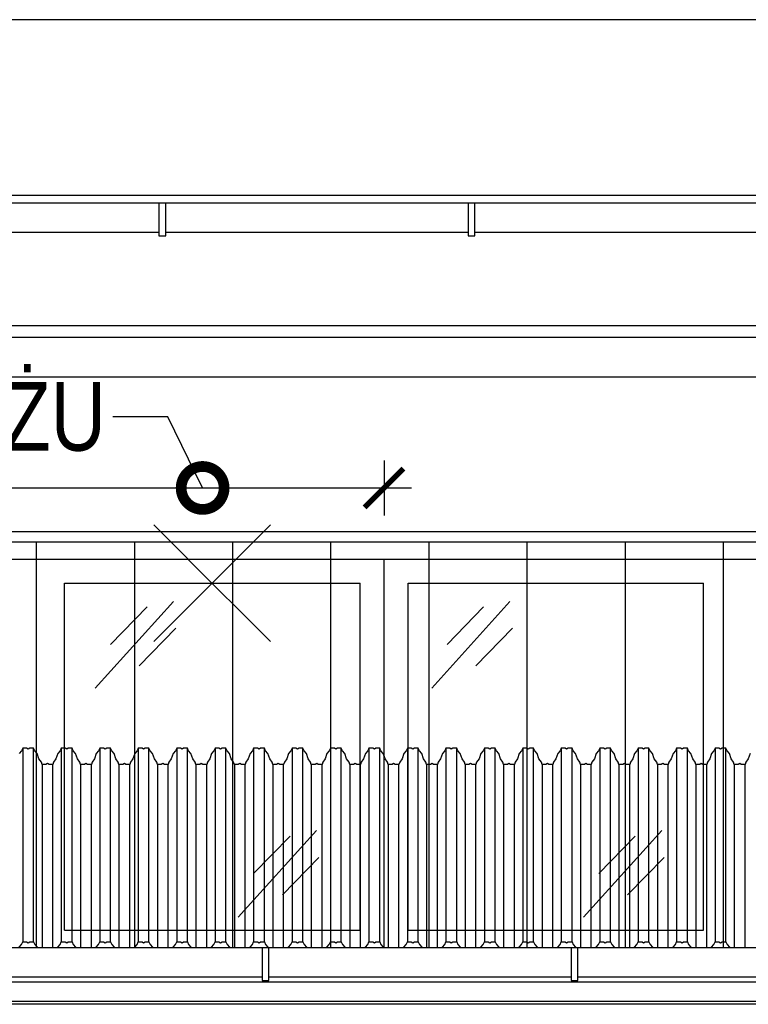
# Model space of a CAD drawing. Header units: millimetres. Extents: x 59331 to 112314, y -16110 to 34390.
# Tile 26 of 198: x 64584 to 64796, y -2169 to -1883. Entities that reach past the tile are written whole.
import ezdxf
from ezdxf import colors
from ezdxf.entities.mleader import LeaderData, LeaderLine
from ezdxf.math import Vec2, Vec3

# ---------------------------------------------------------------- set-up
doc = ezdxf.new("R2010")
doc.units = ezdxf.units.MM
doc.set_wipeout_variables(frame=1)
doc.layers.get('DEFPOINTS').update_dxf_attribs({"lineweight": 9})
for name, color, linetype in [('_HSA_STOLARKA_ZEWNĘTRZNA', 132, 'Continuous'), ('_HSA_WIDOKOWE', 1, 'Continuous'), ('_HSA_WIDOKOWE_CIENKIE', 8, 'Continuous'), ('_HSA_ŚCIANY_CIENKIE', 2, 'Continuous'), ('_HSA_ŚCIANY_DZIAŁOWE', 6, 'Continuous')]:
    doc.layers.add(name, color=color, linetype=linetype)
doc.layers.add('_HSA_WYBURZENIA', color=7, linetype='Continuous', true_color=0xdd0303)
doc.layers.add('_HSA_WYBURZENIA_01', color=7, linetype='Continuous', true_color=0xdd0303)
doc.styles.add('ARIAL_100', font='Arial.ttf', dxfattribs={"width": 0.8, "height": 20})
doc.dimstyles.new('WYM_WEWN_100', dxfattribs={"dimtxt": 20, "dimasz": 2, "dimexe": 10, "dimexo": 0, "dimgap": 4, "dimtad": 1, "dimdec": 1, "dimrnd": 0.1, "dimtxsty": 'ARIAL_100', "dimblk": 'Wym-03', "dimcen": 0, "dimdle": 10, "dimse1": 1, "dimse2": 1, "dimclrt": 256, "dimazin": 2, "dimtfac": 1, "dimtdec": 1, "dimtix": 1, "dimtmove": 2, "dimatfit": 0, "dimfxl": 1, "dimtolj": 1, "dimtzin": 0, "dimarcsym": 0})

# ---------------------------------------------------------------- blocks, each defined once
blk = doc.blocks.new('A$C40757a77')
blk.add_wipeout([(-1786, 115), (-1786, 0), (-1186, 0), (-1186, 115)])
for p, q in [((-1279, 7), (-1279, 108)), ((-1279, 108), (-1193, 108)), ((-1193, 7), (-1193, 108)), ((-1279, 7), (-1193, 7))]:
    blk.add_line(p, q)
at = {"ltscale": 10}
blk.add_lwpolyline([(-1786, 115), (-1186, 115), (-1186, 0), (-1786, 0)], close=True, dxfattribs=at)
at = {"layer": '_HSA_WIDOKOWE_CIENKIE', "color": 9}
for points in [[(-1270.13, 77.51), (-1247.33, 102.73)], [(-1265.65, 90.23), (-1255.02, 101.14)], [(-1257.26, 83.99), (-1246.63, 94.9)], [(-1228.45, 10.79), (-1205.64, 36.01)], [(-1223.97, 23.51), (-1213.34, 34.42)], [(-1215.57, 17.27), (-1204.94, 28.18)]]:
    blk.add_lwpolyline(points, dxfattribs=at)
blk.add_wipeout([(-1186, 115), (-1186, 0), (-586, 0), (-586, 115)])
for p, q in [((-1179, 7), (-1179, 108)), ((-1179, 108), (-1093, 108)), ((-1093, 7), (-1093, 108)), ((-1179, 7), (-1093, 7))]:
    blk.add_line(p, q)
at = {"ltscale": 10}
blk.add_lwpolyline([(-1186, 115), (-586, 115), (-586, 0), (-1186, 0)], close=True, dxfattribs=at)
at = {"layer": '_HSA_WIDOKOWE_CIENKIE', "color": 9}
for points in [[(-1172.13, 77.51), (-1149.33, 102.73)], [(-1167.65, 90.23), (-1157.02, 101.14)], [(-1159.26, 83.99), (-1148.63, 94.9)], [(-1127.95, 10.79), (-1105.14, 36.01)], [(-1123.47, 23.51), (-1112.84, 34.42)], [(-1115.07, 17.27), (-1104.44, 28.18)]]:
    blk.add_lwpolyline(points, dxfattribs=at)
blk = doc.blocks.new('A$Cd050fd5c')
at = {"transparency": 33554687}
h = blk.add_hatch(dxfattribs=at)
h.set_pattern_fill('ANSI31', color=256, scale=9, angle=45)
h.set_pattern_definition([(90, (-65884.325, 19154.596), (-28.575, 0), [])])
h.paths.add_polyline_path([(-3, -3), (-5398, -3), (-5398, -128), (-3, -128)])
for points in [[(0, 0), (-5401, 0), (-5401, -131), (0, -131)], [(-3, -3), (-5398, -3), (-5398, -128), (-3, -128)]]:
    blk.add_lwpolyline(points, close=True)
blk = doc.blocks.new('*U119')
blk.add_wipeout([(0, 8.5), (0, 0), (10264, 0), (10264, 8.5)])
for p, q in [((10264, 8.5), (0, 8.5)), ((10264, 0), (0, 0))]:
    blk.add_line(p, q)
for points in [[(4149.47, -1), (4151.47, -1), (4151.47, 8.5), (4149.47, 8.5)], [(4239.47, -1), (4241.47, -1), (4241.47, 8.5), (4239.47, 8.5)]]:
    blk.add_wipeout(points)
for points in [[(4149.47, -1), (4151.47, -1), (4151.47, 8.5), (4149.47, 8.5)], [(4239.47, -1), (4241.47, -1), (4241.47, 8.5), (4239.47, 8.5)]]:
    blk.add_lwpolyline(points, close=True)
blk = doc.blocks.new('DASZEK')
for points in [[(4362.94, 66.6), (4362.42, 65.07), (4361.73, 64.11), (4361.52, 63.41), (4360.4, 63.41), (4359.95, 63.7), (4359.49, 63.41), (4358.37, 63.41), (4358.17, 64.11), (4357.48, 65.07), (4356.95, 66.6), (4356.27, 67.44), (4355.92, 68.18), (4354.81, 68.18), (4354.35, 67.88), (4353.89, 68.18), (4352.78, 68.18), (4352.43, 67.44), (4351.75, 66.6), (4351.22, 65.07), (4350.53, 64.11), (4350.32, 63.41), (4349.21, 63.41), (4348.75, 63.7), (4348.29, 63.41), (4347.18, 63.41), (4346.97, 64.11), (4346.28, 65.07), (4345.75, 66.6), (4345.07, 67.44), (4344.72, 68.18), (4343.61, 68.18), (4343.15, 67.88), (4342.69, 68.18), (4341.58, 68.18), (4341.23, 67.44), (4340.55, 66.6), (4340.02, 65.07), (4339.33, 64.11), (4339.12, 63.41), (4338.01, 63.41), (4337.55, 63.7), (4337.09, 63.41), (4335.98, 63.41), (4335.77, 64.11), (4335.08, 65.07), (4334.55, 66.6), (4333.87, 67.44), (4333.52, 68.18), (4332.41, 68.18), (4331.95, 67.88), (4331.49, 68.18), (4330.38, 68.18), (4330.03, 67.44), (4329.35, 66.6), (4328.82, 65.07), (4328.13, 64.11), (4327.92, 63.41), (4326.81, 63.41), (4326.35, 63.7), (4325.89, 63.41), (4324.78, 63.41), (4324.57, 64.11), (4323.88, 65.07), (4323.35, 66.6), (4322.67, 67.44), (4322.32, 68.18), (4321.21, 68.18), (4320.75, 67.88), (4320.29, 68.18), (4319.18, 68.18), (4318.83, 67.44), (4318.15, 66.6), (4317.62, 65.07), (4316.93, 64.11), (4316.73, 63.41), (4315.61, 63.41), (4315.15, 63.7), (4314.7, 63.41), (4313.58, 63.41), (4313.37, 64.11), (4312.68, 65.07), (4312.16, 66.6), (4311.48, 67.44), (4311.13, 68.18), (4310.01, 68.18), (4309.55, 67.88), (4309.1, 68.18), (4307.98, 68.18), (4307.63, 67.44), (4306.95, 66.6), (4306.42, 65.07), (4305.73, 64.11), (4305.53, 63.41), (4304.41, 63.41), (4303.96, 63.7), (4303.5, 63.41), (4302.38, 63.41), (4302.18, 64.11), (4301.49, 65.07), (4300.96, 66.6), (4300.28, 67.44), (4299.93, 68.18), (4298.81, 68.18), (4298.36, 67.88), (4297.9, 68.18), (4296.78, 68.18), (4296.43, 67.44), (4295.75, 66.6), (4295.23, 65.07), (4294.54, 64.11), (4294.33, 63.41), (4293.21, 63.41), (4292.76, 63.7), (4292.3, 63.41), (4291.18, 63.41), (4290.98, 64.11), (4290.29, 65.07), (4289.76, 66.6), (4289.08, 67.44), (4288.73, 68.18), (4287.62, 68.18), (4287.16, 67.88), (4286.7, 68.18), (4285.59, 68.18), (4285.24, 67.44), (4284.56, 66.6), (4284.03, 65.07), (4283.34, 64.11), (4283.13, 63.41), (4282.02, 63.41), (4281.56, 63.7), (4281.1, 63.41), (4279.99, 63.41), (4279.78, 64.11), (4279.09, 65.07), (4278.56, 66.6), (4277.88, 67.44), (4277.53, 68.18), (4276.42, 68.18), (4275.96, 67.88), (4275.5, 68.18), (4274.39, 68.18), (4274.04, 67.44), (4273.36, 66.6), (4272.83, 65.07), (4272.14, 64.11), (4271.93, 63.41), (4270.82, 63.41), (4270.36, 63.7), (4269.9, 63.41), (4268.79, 63.41), (4268.58, 64.11), (4267.89, 65.07), (4267.36, 66.6), (4266.68, 67.44), (4266.33, 68.18), (4265.22, 68.18), (4264.76, 67.88), (4264.3, 68.18), (4263.19, 68.18), (4262.84, 67.44), (4262.16, 66.6), (4261.63, 65.07), (4260.94, 64.11), (4260.73, 63.41), (4259.62, 63.41), (4259.16, 63.7), (4258.7, 63.41), (4257.59, 63.41), (4257.38, 64.11), (4256.69, 65.07), (4256.16, 66.6), (4255.48, 67.44), (4255.13, 68.18), (4254.02, 68.18), (4253.56, 67.88), (4253.1, 68.18), (4251.99, 68.18), (4251.64, 67.44), (4250.96, 66.6), (4250.43, 65.07), (4249.74, 64.11), (4249.54, 63.41), (4248.42, 63.41), (4247.96, 63.7), (4247.51, 63.41), (4246.39, 63.41), (4246.18, 64.11), (4245.49, 65.07), (4244.97, 66.6), (4244.29, 67.44), (4243.94, 68.18), (4242.82, 68.18), (4242.36, 67.88), (4241.91, 68.18), (4240.79, 68.18), (4240.44, 67.44), (4239.76, 66.6), (4239.23, 65.07), (4238.54, 64.11), (4238.34, 63.41), (4237.22, 63.41), (4236.77, 63.7), (4236.31, 63.41), (4235.19, 63.41), (4234.99, 64.11), (4234.3, 65.07), (4233.77, 66.6), (4233.09, 67.44), (4232.74, 68.18), (4231.62, 68.18), (4231.17, 67.88), (4230.71, 68.18), (4229.59, 68.18), (4229.24, 67.44), (4228.56, 66.6), (4228.04, 65.07), (4227.35, 64.11), (4227.14, 63.41), (4226.02, 63.41), (4225.57, 63.7), (4225.11, 63.41), (4223.99, 63.41), (4223.79, 64.11), (4223.1, 65.07), (4222.57, 66.6), (4221.89, 67.44), (4221.54, 68.18), (4220.43, 68.18), (4219.97, 67.88), (4219.51, 68.18), (4218.4, 68.18), (4218.05, 67.44), (4217.37, 66.6), (4216.84, 65.07), (4216.15, 64.11), (4215.94, 63.41), (4214.83, 63.41), (4214.37, 63.7), (4213.91, 63.41), (4212.8, 63.41), (4212.59, 64.11), (4211.9, 65.07), (4211.37, 66.6), (4210.69, 67.44), (4210.34, 68.18), (4209.23, 68.18), (4208.77, 67.88), (4208.31, 68.18), (4207.2, 68.18), (4206.85, 67.44), (4206.17, 66.6), (4205.64, 65.07), (4204.95, 64.11), (4204.74, 63.41), (4203.63, 63.41), (4203.17, 63.7), (4202.71, 63.41), (4201.6, 63.41), (4201.39, 64.11), (4200.7, 65.07), (4200.17, 66.6), (4199.49, 67.44), (4199.14, 68.18), (4198.03, 68.18), (4197.57, 67.88), (4197.11, 68.18), (4196, 68.18), (4195.65, 67.44), (4194.97, 66.6), (4194.44, 65.07), (4193.75, 64.11), (4193.54, 63.41), (4192.43, 63.41), (4191.97, 63.7), (4191.51, 63.41), (4190.4, 63.41), (4190.19, 64.11), (4189.5, 65.07), (4188.97, 66.6), (4188.29, 67.44), (4187.94, 68.18), (4186.83, 68.18), (4186.37, 67.88), (4185.91, 68.18), (4184.8, 68.18), (4184.45, 67.44), (4183.77, 66.6), (4183.24, 65.07), (4182.55, 64.11), (4182.35, 63.41), (4181.23, 63.41), (4180.77, 63.7), (4180.32, 63.41), (4179.2, 63.41), (4178.99, 64.11), (4178.3, 65.07), (4177.78, 66.6), (4177.1, 67.44), (4176.75, 68.18), (4175.63, 68.18), (4175.17, 67.88), (4174.72, 68.18), (4173.6, 68.18), (4173.25, 67.44), (4172.57, 66.6), (4172.04, 65.07), (4171.35, 64.11), (4171.15, 63.41), (4170.03, 63.41), (4169.58, 63.7), (4169.12, 63.41), (4168, 63.41), (4167.8, 64.11), (4167.11, 65.07), (4166.58, 66.6), (4165.9, 67.44), (4165.55, 68.18), (4164.43, 68.18), (4163.98, 67.88), (4163.52, 68.18), (4162.4, 68.18), (4162.05, 67.44), (4161.37, 66.6), (4160.85, 65.07), (4160.16, 64.11), (4159.95, 63.41), (4158.83, 63.41), (4158.38, 63.7), (4157.92, 63.41), (4156.8, 63.41), (4156.6, 64.11), (4155.91, 65.07), (4155.38, 66.6), (4154.7, 67.44), (4154.35, 68.18), (4153.24, 68.18), (4152.78, 67.88), (4152.32, 68.18), (4151.21, 68.18), (4150.86, 67.44), (4150.18, 66.6)], [(4150.18, 10.22), (4150.86, 11.06), (4151.21, 11.8), (4152.32, 11.8), (4152.78, 11.5), (4153.24, 11.8), (4154.35, 11.8), (4154.7, 11.06), (4155.38, 10.22), (4155.91, 8.69), (4156.6, 7.73), (4156.8, 7.03), (4157.92, 7.03), (4158.38, 7.32), (4158.83, 7.03), (4159.95, 7.03), (4160.16, 7.73), (4160.85, 8.69), (4161.37, 10.22), (4162.05, 11.06), (4162.4, 11.8), (4163.52, 11.8), (4163.98, 11.5), (4164.43, 11.8), (4165.55, 11.8), (4165.9, 11.06), (4166.58, 10.22), (4167.11, 8.69), (4167.8, 7.73), (4168, 7.03), (4169.12, 7.03), (4169.58, 7.32), (4170.03, 7.03), (4171.15, 7.03), (4171.35, 7.73), (4172.04, 8.69), (4172.57, 10.22), (4173.25, 11.06), (4173.6, 11.8), (4174.72, 11.8), (4175.17, 11.5), (4175.63, 11.8), (4176.75, 11.8), (4177.1, 11.06), (4177.78, 10.22), (4178.3, 8.69), (4178.99, 7.73), (4179.2, 7.03), (4180.32, 7.03), (4180.77, 7.32), (4181.23, 7.03), (4182.35, 7.03), (4182.55, 7.73), (4183.24, 8.69), (4183.77, 10.22), (4184.45, 11.06), (4184.8, 11.8), (4185.91, 11.8), (4186.37, 11.5), (4186.83, 11.8), (4187.94, 11.8), (4188.29, 11.06), (4188.97, 10.22), (4189.5, 8.69), (4190.19, 7.73), (4190.4, 7.03), (4191.51, 7.03), (4191.97, 7.32), (4192.43, 7.03), (4193.54, 7.03), (4193.75, 7.73), (4194.44, 8.69), (4194.97, 10.22), (4195.65, 11.06), (4196, 11.8), (4197.11, 11.8), (4197.57, 11.5), (4198.03, 11.8), (4199.14, 11.8), (4199.49, 11.06), (4200.17, 10.22), (4200.7, 8.69), (4201.39, 7.73), (4201.6, 7.03), (4202.71, 7.03), (4203.17, 7.32), (4203.63, 7.03), (4204.74, 7.03), (4204.95, 7.73), (4205.64, 8.69), (4206.17, 10.22), (4206.85, 11.06), (4207.2, 11.8), (4208.31, 11.8), (4208.77, 11.5), (4209.23, 11.8), (4210.34, 11.8), (4210.69, 11.06), (4211.37, 10.22), (4211.9, 8.69), (4212.59, 7.73), (4212.8, 7.03), (4213.91, 7.03), (4214.37, 7.32), (4214.83, 7.03), (4215.94, 7.03), (4216.15, 7.73), (4216.84, 8.69), (4217.37, 10.22), (4218.05, 11.06), (4218.4, 11.8), (4219.51, 11.8), (4219.97, 11.5), (4220.43, 11.8), (4221.54, 11.8), (4221.89, 11.06), (4222.57, 10.22), (4223.1, 8.69), (4223.79, 7.73), (4223.99, 7.03), (4225.11, 7.03), (4225.57, 7.32), (4226.02, 7.03), (4227.14, 7.03), (4227.35, 7.73), (4228.04, 8.69), (4228.56, 10.22), (4229.24, 11.06), (4229.59, 11.8), (4230.71, 11.8), (4231.17, 11.5), (4231.62, 11.8), (4232.74, 11.8), (4233.09, 11.06), (4233.77, 10.22), (4234.3, 8.69), (4234.99, 7.73), (4235.19, 7.03), (4236.31, 7.03), (4236.77, 7.32), (4237.22, 7.03), (4238.34, 7.03), (4238.54, 7.73), (4239.23, 8.69), (4239.76, 10.22), (4240.44, 11.06), (4240.79, 11.8), (4241.91, 11.8), (4242.36, 11.5), (4242.82, 11.8), (4243.94, 11.8), (4244.29, 11.06), (4244.97, 10.22), (4245.49, 8.69), (4246.18, 7.73), (4246.39, 7.03), (4247.51, 7.03), (4247.96, 7.32), (4248.42, 7.03), (4249.54, 7.03), (4249.74, 7.73), (4250.43, 8.69), (4250.96, 10.22), (4251.64, 11.06), (4251.99, 11.8), (4253.1, 11.8), (4253.56, 11.5), (4254.02, 11.8), (4255.13, 11.8), (4255.48, 11.06), (4256.16, 10.22), (4256.69, 8.69), (4257.38, 7.73), (4257.59, 7.03), (4258.7, 7.03), (4259.16, 7.32), (4259.62, 7.03), (4260.73, 7.03), (4260.94, 7.73), (4261.63, 8.69), (4262.16, 10.22), (4262.84, 11.06), (4263.19, 11.8), (4264.3, 11.8), (4264.76, 11.5), (4265.22, 11.8), (4266.33, 11.8), (4266.68, 11.06), (4267.36, 10.22), (4267.89, 8.69), (4268.58, 7.73), (4268.79, 7.03), (4269.9, 7.03), (4270.36, 7.32), (4270.82, 7.03), (4271.93, 7.03), (4272.14, 7.73), (4272.83, 8.69), (4273.36, 10.22), (4274.04, 11.06), (4274.39, 11.8), (4275.5, 11.8), (4275.96, 11.5), (4276.42, 11.8), (4277.53, 11.8), (4277.88, 11.06), (4278.56, 10.22), (4279.09, 8.69), (4279.78, 7.73), (4279.99, 7.03), (4281.1, 7.03), (4281.56, 7.32), (4282.02, 7.03), (4283.13, 7.03), (4283.34, 7.73), (4284.03, 8.69), (4284.56, 10.22), (4285.24, 11.06), (4285.59, 11.8), (4286.7, 11.8), (4287.16, 11.5), (4287.62, 11.8), (4288.73, 11.8), (4289.08, 11.06), (4289.76, 10.22), (4290.29, 8.69), (4290.98, 7.73), (4291.18, 7.03), (4292.3, 7.03), (4292.76, 7.32), (4293.21, 7.03), (4294.33, 7.03), (4294.54, 7.73), (4295.23, 8.69), (4295.75, 10.22), (4296.43, 11.06), (4296.78, 11.8), (4297.9, 11.8), (4298.36, 11.5), (4298.81, 11.8), (4299.93, 11.8), (4300.28, 11.06), (4300.96, 10.22), (4301.49, 8.69), (4302.18, 7.73), (4302.38, 7.03), (4303.5, 7.03), (4303.96, 7.32), (4304.41, 7.03), (4305.53, 7.03), (4305.73, 7.73), (4306.42, 8.69), (4306.95, 10.22), (4307.63, 11.06), (4307.98, 11.8), (4309.1, 11.8), (4309.55, 11.5), (4310.01, 11.8), (4311.13, 11.8), (4311.48, 11.06), (4312.16, 10.22), (4312.68, 8.69), (4313.37, 7.73), (4313.58, 7.03), (4314.7, 7.03), (4315.15, 7.32), (4315.61, 7.03), (4316.73, 7.03), (4316.93, 7.73), (4317.62, 8.69), (4318.15, 10.22), (4318.83, 11.06), (4319.18, 11.8), (4320.29, 11.8), (4320.75, 11.5), (4321.21, 11.8), (4322.32, 11.8), (4322.67, 11.06), (4323.35, 10.22), (4323.88, 8.69), (4324.57, 7.73), (4324.78, 7.03), (4325.89, 7.03), (4326.35, 7.32), (4326.81, 7.03), (4327.92, 7.03), (4328.13, 7.73), (4328.82, 8.69), (4329.35, 10.22), (4330.03, 11.06), (4330.38, 11.8), (4331.49, 11.8), (4331.95, 11.5), (4332.41, 11.8), (4333.52, 11.8), (4333.87, 11.06), (4334.55, 10.22), (4335.08, 8.69), (4335.77, 7.73), (4335.98, 7.03), (4337.09, 7.03), (4337.55, 7.32), (4338.01, 7.03), (4339.12, 7.03), (4339.33, 7.73), (4340.02, 8.69), (4340.55, 10.22), (4341.23, 11.06), (4341.58, 11.8), (4342.69, 11.8), (4343.15, 11.5), (4343.61, 11.8), (4344.72, 11.8), (4345.07, 11.06), (4345.75, 10.22), (4346.28, 8.69), (4346.97, 7.73), (4347.18, 7.03), (4348.29, 7.03), (4348.75, 7.32), (4349.21, 7.03), (4350.32, 7.03), (4350.53, 7.73), (4351.22, 8.69), (4351.75, 10.22), (4352.43, 11.06), (4352.78, 11.8), (4353.89, 11.8), (4354.35, 11.5), (4354.81, 11.8), (4355.92, 11.8), (4356.27, 11.06), (4356.95, 10.22), (4357.48, 8.69), (4358.17, 7.73), (4358.37, 7.03), (4359.49, 7.03), (4359.95, 7.32), (4360.4, 7.03), (4361.52, 7.03), (4361.73, 7.73), (4362.42, 8.69), (4362.94, 10.22)]]:
    blk.add_lwpolyline(points)
at = {"layer": '_HSA_WIDOKOWE_CIENKIE'}
for p, q in [((4151.21, 68.18), (4151.21, 11.8)), ((4154.35, 11.8), (4154.35, 68.18)), ((4162.4, 68.18), (4162.4, 11.8)), ((4165.55, 11.8), (4165.55, 68.18)), ((4173.6, 68.18), (4173.6, 11.8)), ((4176.75, 11.8), (4176.75, 68.18)), ((4184.8, 68.18), (4184.8, 11.8)), ((4187.94, 11.8), (4187.94, 68.18)), ((4196, 68.18), (4196, 11.8)), ((4199.14, 11.8), (4199.14, 68.18)), ((4207.2, 68.18), (4207.2, 11.8)), ((4210.34, 11.8), (4210.34, 68.18)), ((4218.4, 68.18), (4218.4, 11.8)), ((4221.54, 11.8), (4221.54, 68.18)), ((4229.59, 68.18), (4229.59, 11.8)), ((4232.74, 11.8), (4232.74, 68.18)), ((4240.79, 68.18), (4240.79, 11.8)), ((4243.94, 11.8), (4243.94, 68.18)), ((4251.99, 68.18), (4251.99, 11.8)), ((4255.13, 11.8), (4255.13, 68.18)), ((4263.19, 68.18), (4263.19, 11.8)), ((4266.33, 11.8), (4266.33, 68.18)), ((4274.39, 68.18), (4274.39, 11.8)), ((4277.53, 11.8), (4277.53, 68.18)), ((4285.59, 68.18), (4285.59, 11.8)), ((4288.73, 11.8), (4288.73, 68.18)), ((4296.78, 68.18), (4296.78, 11.8)), ((4299.93, 11.8), (4299.93, 68.18)), ((4307.98, 68.18), (4307.98, 11.8)), ((4311.13, 11.8), (4311.13, 68.18)), ((4319.18, 68.18), (4319.18, 11.8)), ((4322.32, 11.8), (4322.32, 68.18)), ((4330.38, 68.18), (4330.38, 11.8)), ((4333.52, 11.8), (4333.52, 68.18)), ((4341.58, 68.18), (4341.58, 11.8)), ((4344.72, 11.8), (4344.72, 68.18)), ((4352.78, 68.18), (4352.78, 11.8)), ((4355.92, 11.8), (4355.92, 68.18)), ((4156.8, 63.41), (4156.8, 7.03)), ((4159.95, 7.03), (4159.95, 63.41)), ((4168, 63.41), (4168, 7.03)), ((4171.15, 7.03), (4171.15, 63.41)), ((4179.2, 63.41), (4179.2, 7.03)), ((4182.35, 7.03), (4182.35, 63.41)), ((4190.4, 63.41), (4190.4, 7.03)), ((4193.54, 7.03), (4193.54, 63.41)), ((4201.6, 63.41), (4201.6, 7.03)), ((4204.74, 7.03), (4204.74, 63.41)), ((4212.8, 63.41), (4212.8, 7.03)), ((4215.94, 7.03), (4215.94, 63.41)), ((4223.99, 63.41), (4223.99, 7.03)), ((4227.14, 7.03), (4227.14, 63.41)), ((4235.19, 63.41), (4235.19, 7.03)), ((4238.34, 7.03), (4238.34, 63.41)), ((4246.39, 63.41), (4246.39, 7.03)), ((4249.54, 7.03), (4249.54, 63.41)), ((4257.59, 63.41), (4257.59, 7.03)), ((4260.73, 7.03), (4260.73, 63.41)), ((4268.79, 63.41), (4268.79, 7.03)), ((4271.93, 7.03), (4271.93, 63.41)), ((4279.99, 63.41), (4279.99, 7.03)), ((4283.13, 7.03), (4283.13, 63.41)), ((4291.18, 63.41), (4291.18, 7.03)), ((4294.33, 7.03), (4294.33, 63.41)), ((4302.38, 63.41), (4302.38, 7.03)), ((4305.53, 7.03), (4305.53, 63.41)), ((4313.58, 63.41), (4313.58, 7.03)), ((4316.73, 7.03), (4316.73, 63.41)), ((4324.78, 63.41), (4324.78, 7.03)), ((4327.92, 7.03), (4327.92, 63.41)), ((4335.98, 63.41), (4335.98, 7.03)), ((4339.12, 7.03), (4339.12, 63.41)), ((4347.18, 63.41), (4347.18, 7.03)), ((4350.32, 7.03), (4350.32, 63.41)), ((4358.37, 63.41), (4358.37, 7.03)), ((4361.52, 7.03), (4361.52, 63.41))]:
    blk.add_line(p, q, dxfattribs=at)
blk = doc.blocks.new('*U345')
blk.add_wipeout([(0, 8.5), (0, 0), (10234, 0), (10234, 8.5)])
for p, q in [((10234, 8.5), (0, 8.5)), ((10234, 0), (0, 0))]:
    blk.add_line(p, q)
for points in [[(4149.47, -1), (4151.47, -1), (4151.47, 8.5), (4149.47, 8.5)], [(4239.47, -1), (4241.47, -1), (4241.47, 8.5), (4239.47, 8.5)]]:
    blk.add_wipeout(points)
for points in [[(4149.47, -1), (4151.47, -1), (4151.47, 8.5), (4149.47, 8.5)], [(4239.47, -1), (4241.47, -1), (4241.47, 8.5), (4239.47, 8.5)]]:
    blk.add_lwpolyline(points, close=True)
blk = doc.blocks.new('Wym-03')
for p, q in [((0, 4), (0, -4)), ((-4, 0), (4, 0))]:
    blk.add_line(p, q)
blk.add_lwpolyline([(-2.83, -2.83, 0.8, 0.8, 0), (2.83, 2.83, 0.05, 0.05, 0)], format="xyseb")
blk = doc.blocks.new('*D414')
at = {"layer": '_HSA_WYBURZENIA_01', "color": 0, "lineweight": -2, "transparency": 16777216}
blk.add_line((64092.33, -2018.93), (64688.33, -2018.93), dxfattribs=at)
at = {"layer": 'DEFPOINTS', "color": 0, "transparency": 16777216}
for p in [(64690.33, -2018.93), (64090.33, -2039.69), (64690.33, -2039.69)]:
    blk.add_point(p, dxfattribs=at)
at = {"layer": '_HSA_WYBURZENIA_01', "color": 0, "lineweight": -2, "transparency": 16777216, "xscale": 2, "yscale": 2, "zscale": 2, "rotation": 180}
blk.add_blockref('Wym-03', (64090.33, -2018.93), dxfattribs=at)
at = {"layer": '_HSA_WYBURZENIA_01', "color": 0, "lineweight": -2, "transparency": 16777216, "xscale": 2, "yscale": 2, "zscale": 2}
blk.add_blockref('Wym-03', (64690.33, -2018.93), dxfattribs=at)
blk = doc.blocks.new('_DotSmall')
at = {"color": 0, "linetype": 'ByBlock', "const_width": 0.5}
blk.add_lwpolyline([(-0.0625, 0, 1), (0.0625, 0, 1)], format="xyb", close=True, dxfattribs=at)
blk = doc.blocks.new('A$C6782ac1e')
at = {"linetype": 'Continuous', "ltscale": 400}
for p, q in [((-12.24, 20.65), (12.24, -20.65)), ((20.65, 12.24), (-20.65, -12.24))]:
    blk.add_line(p, q, dxfattribs=at)

msp = doc.modelspace()

# ---------------------------------------------------------------- linework, layer by layer
at = {"layer": '_HSA_WIDOKOWE_CIENKIE', "ltscale": 10}
msp.add_line((70765.83, -1882.61), (60475.33, -1882.61), dxfattribs=at)
at = {"layer": '_HSA_WIDOKOWE_CIENKIE'}
for p, q in [((70739.33, -2168.4), (60505.33, -2168.4)), ((70739.33, -2169.25), (60505.33, -2169.25))]:
    msp.add_line(p, q, dxfattribs=at)
at = {"layer": '_HSA_ŚCIANY_CIENKIE', "ltscale": 10}
for p, q in [((70739.33, -1933.82), (60475.33, -1933.82)), ((70739.33, -1971.69), (60475.33, -1971.69))]:
    msp.add_line(p, q, dxfattribs=at)
at = {"layer": '_HSA_ŚCIANY_DZIAŁOWE', "ltscale": 10}
for p, q in [((70739.33, -1975.14), (60475.33, -1975.14)), ((70739.33, -1986.69), (60475.33, -1986.69))]:
    msp.add_line(p, q, dxfattribs=at)

# ---------------------------------------------------------------- block references
at = {"layer": '_HSA_STOLARKA_ZEWNĘTRZNA', "ltscale": 10}
msp.add_blockref('A$C40757a77', (65876.33, -2154.69), dxfattribs=at)
at = {"layer": '_HSA_WIDOKOWE'}
msp.add_blockref('*U119', (60475.33, -1944.56), dxfattribs=at)

# ---------------------------------------------------------------- leaders
at = {"layer": '_HSA_WYBURZENIA_01'}
ml = msp.add_multileader_mtext('Standard', dxfattribs=at)
ml.set_content('\\pxt5;OKNO Z 6 SEGMENTÓW DO DEMONTAŻU', color=256, style='ARIAL_100')
ml.set_leader_properties()
ml.set_arrow_properties(name='DOTSMALL')
ml.build(insert=Vec2(0, 0))
ml.multileader.update_dxf_attribs({"dogleg_length": 10, "arrow_head_size": 25})
ctx = ml.context
ctx.base_point, ctx.char_height, ctx.arrow_head_size, ctx.plane_origin = Vec3(64163.22, -1998.25), 20, 25, Vec3(64747.74, -2819.17)
ctx.text_align_type = 2
notes = []
notes.append((ctx, [(1, (1, 1, 0), (64627.42, -1998.25), (-1, 0), 16.03, [(2, [(64637.51, -2018.93)], 0, [])])]))
ctx.mtext.insert, ctx.mtext.rotation, ctx.mtext.width, ctx.mtext.defined_height, ctx.mtext.alignment, ctx.mtext.line_spacing_factor = Vec3(64609.39, -1988.08), -6.283185, 531.3143, 47.86, 3, 0.8
for ctx, leaders in notes:
    for number, flags, end, landing, length, lines in leaders:
        leader = LeaderData()
        leader.index, (leader.has_last_leader_line, leader.has_dogleg_vector, leader.attachment_direction) = number, flags
        leader.last_leader_point, leader.dogleg_vector, leader.dogleg_length = Vec3(end), Vec3(landing), length
        for number, points, colour, breaks in lines:
            line = LeaderLine()
            line.index, line.vertices, line.color, line.breaks = number, Vec3.list(points), colors.encode_raw_color(colour), breaks
            leader.lines.append(line)
        ctx.leaders.append(leader)

# ---------------------------------------------------------------- next in the draw order: block references
at = {"layer": '_HSA_WIDOKOWE', "ltscale": 10}
msp.add_blockref('DASZEK', (60433.95, -2162.86), dxfattribs=at)
at = {"layer": '_HSA_WIDOKOWE_CIENKIE'}
msp.add_blockref('A$Cd050fd5c', (65898.33, -2031.69), dxfattribs=at)
at = {"layer": '_HSA_WYBURZENIA', "rotation": 14.34042781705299}
msp.add_blockref('A$C6782ac1e', (64640.28, -2046.64), dxfattribs=at)

# ---------------------------------------------------------------- next in the draw order: dimensions: what is measured, and where the dimension line sits
at = {"layer": '_HSA_WYBURZENIA_01'}
dim = msp.add_aligned_dim(p1=(64090.33, -2039.69), p2=(64690.33, -2039.69), distance=20.75, text=' ', dimstyle='WYM_WEWN_100', dxfattribs=at)
dim.commit()
dim.dimension.update_dxf_attribs({"geometry": '*D414', "text_midpoint": (64390.33, -2018.93)})

# ---------------------------------------------------------------- next in the draw order: block references
at = {"layer": '_HSA_WIDOKOWE'}
msp.add_blockref('*U345', (60505.33, -2161.31), dxfattribs=at)

doc.saveas('drawing.dxf')
